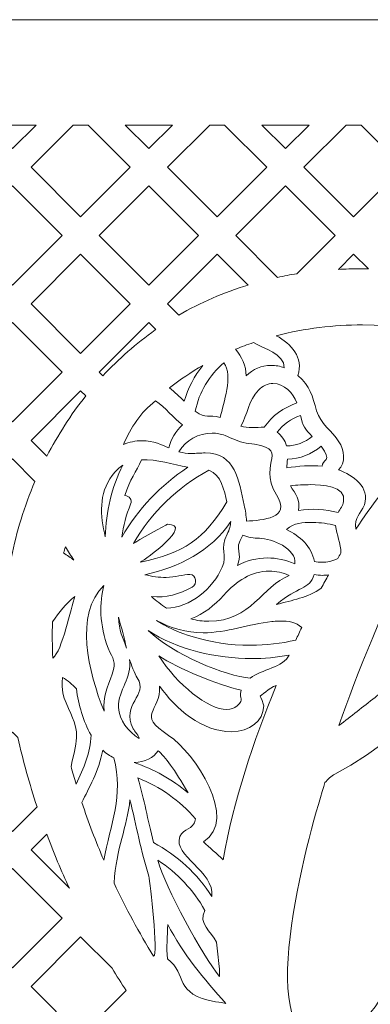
# Model space of a CAD drawing. Header units: millimetres. Extents: x -402 to 376, y -181 to 231.
# Tile 8 of 23: x -120 to -90, y -60 to 24. Entities that reach past the tile are written whole.
import ezdxf

# ---------------------------------------------------------------- set-up
doc = ezdxf.new("R2010")
doc.units = ezdxf.units.MM
doc.header["$MEASUREMENT"] = 0
doc.layers.add('Layer 1', color=7, linetype='Continuous')

msp = doc.modelspace()

# ---------------------------------------------------------------- linework, layer by layer
at = {"layer": 'Layer 1', "lineweight": 15}
for points, knots in [([(-174.5585, 23.9416), (-174.5585, 23.9416), (50.4421, 23.9416), (50.4421, 23.9416), (50.4421, 23.9416), (50.4421, 23.9416), (50.4421, 21.0256), (50.4421, 21.0256), (50.4421, 21.0256), (50.4421, 21.0256), (48.1917, 21.0256), (48.1917, 21.0256), (48.1917, 21.0256), (48.1917, 21.0256), (48.1917, 17.6509), (48.1917, 17.6509), (48.1917, 17.6509), (48.1917, 17.6509), (50.4421, 17.6509), (50.4421, 17.6509), (50.4421, 17.6509), (50.4421, 17.6509), (50.4421, -129.6201), (50.4421, -129.6201), (50.4421, -129.6201), (50.4421, -129.6201), (-174.5585, -129.6201), (-174.5585, -129.6201), (-174.5585, -129.6201), (-174.5585, -129.6201), (-174.5585, 17.6509), (-174.5585, 17.6509), (-174.5585, 17.6509), (-174.5585, 17.6509), (-172.3081, 17.6509), (-172.3081, 17.6509), (-172.3081, 17.6509), (-172.3081, 17.6509), (-172.3081, 21.0256), (-172.3081, 21.0256), (-172.3081, 21.0256), (-172.3081, 21.0256), (-174.5585, 21.0256), (-174.5585, 21.0256), (-174.5585, 21.0256), (-174.5585, 21.0256), (-174.5585, 23.9416), (-174.5585, 23.9416)], [0, 0, 0, 0, 0.0769231, 0.0769231, 0.0769231, 0.0769231, 0.1538462, 0.1538462, 0.1538462, 0.1538462, 0.2307692, 0.2307692, 0.2307692, 0.2307692, 0.3076923, 0.3076923, 0.3076923, 0.3076923, 0.3846154, 0.3846154, 0.3846154, 0.3846154, 0.4615385, 0.4615385, 0.4615385, 0.4615385, 0.5384615, 0.5384615, 0.5384615, 0.5384615, 0.6153846, 0.6153846, 0.6153846, 0.6153846, 0.6923077, 0.6923077, 0.6923077, 0.6923077, 0.7692308, 0.7692308, 0.7692308, 0.7692308, 0.8461538, 0.8461538, 0.8461538, 0.8461538, 1, 1, 1, 1]), ([(-118.3744, 14.9416), (-118.3744, 14.9416), (-122.4148, 14.9416), (-122.4148, 14.9416), (-122.4148, 14.9416), (-122.4148, 14.9416), (-120.3948, 12.9216), (-120.3948, 12.9216), (-120.3948, 12.9216), (-120.3948, 12.9216), (-118.3744, 14.9416), (-118.3744, 14.9416)], [0, 0, 0, 0, 0.25, 0.25, 0.25, 0.25, 0.5, 0.5, 0.5, 0.5, 1, 1, 1, 1]), ([(-113.9291, 14.9416), (-113.9291, 14.9416), (-115.1927, 14.9416), (-115.1927, 14.9416), (-115.1927, 14.9416), (-115.1927, 14.9416), (-118.803, 11.3312), (-118.803, 11.3312), (-118.803, 11.3312), (-118.803, 11.3312), (-114.5602, 7.088), (-114.5602, 7.088), (-114.5602, 7.088), (-114.5602, 7.088), (-110.3184, 11.3312), (-110.3184, 11.3312), (-110.3184, 11.3312), (-110.3184, 11.3312), (-113.9291, 14.9416), (-113.9291, 14.9416)], [0, 0, 0, 0, 0.1666667, 0.1666667, 0.1666667, 0.1666667, 0.3333333, 0.3333333, 0.3333333, 0.3333333, 0.5, 0.5, 0.5, 0.5, 0.6666667, 0.6666667, 0.6666667, 0.6666667, 1, 1, 1, 1]), ([(-106.7066, 14.9416), (-106.7066, 14.9416), (-110.747, 14.9416), (-110.747, 14.9416), (-110.747, 14.9416), (-110.747, 14.9416), (-108.7266, 12.9216), (-108.7266, 12.9216), (-108.7266, 12.9216), (-108.7266, 12.9216), (-106.7066, 14.9416), (-106.7066, 14.9416)], [0, 0, 0, 0, 0.25, 0.25, 0.25, 0.25, 0.5, 0.5, 0.5, 0.5, 1, 1, 1, 1]), ([(-102.2623, 14.9416), (-102.2623, 14.9416), (-103.5246, 14.9416), (-103.5246, 14.9416), (-103.5246, 14.9416), (-103.5246, 14.9416), (-107.1367, 11.3312), (-107.1367, 11.3312), (-107.1367, 11.3312), (-107.1367, 11.3312), (-102.8935, 7.088), (-102.8935, 7.088), (-102.8935, 7.088), (-102.8935, 7.088), (-98.6506, 11.3312), (-98.6506, 11.3312), (-98.6506, 11.3312), (-98.6506, 11.3312), (-102.2623, 14.9416), (-102.2623, 14.9416)], [0, 0, 0, 0, 0.1666667, 0.1666667, 0.1666667, 0.1666667, 0.3333333, 0.3333333, 0.3333333, 0.3333333, 0.5, 0.5, 0.5, 0.5, 0.6666667, 0.6666667, 0.6666667, 0.6666667, 1, 1, 1, 1]), ([(-95.0389, 14.9416), (-95.0389, 14.9416), (-99.0806, 14.9416), (-99.0806, 14.9416), (-99.0806, 14.9416), (-99.0806, 14.9416), (-97.0603, 12.9216), (-97.0603, 12.9216), (-97.0603, 12.9216), (-97.0603, 12.9216), (-95.0389, 14.9416), (-95.0389, 14.9416)], [0, 0, 0, 0, 0.25, 0.25, 0.25, 0.25, 0.5, 0.5, 0.5, 0.5, 1, 1, 1, 1]), ([(-90.5946, 14.9416), (-90.5946, 14.9416), (-91.8568, 14.9416), (-91.8568, 14.9416), (-91.8568, 14.9416), (-91.8568, 14.9416), (-95.4685, 11.3312), (-95.4685, 11.3312), (-95.4685, 11.3312), (-95.4685, 11.3312), (-91.2257, 7.088), (-91.2257, 7.088), (-91.2257, 7.088), (-91.2257, 7.088), (-86.9842, 11.3312), (-86.9842, 11.3312), (-86.9842, 11.3312), (-86.9842, 11.3312), (-90.5946, 14.9416), (-90.5946, 14.9416)], [0, 0, 0, 0, 0.1666667, 0.1666667, 0.1666667, 0.1666667, 0.3333333, 0.3333333, 0.3333333, 0.3333333, 0.5, 0.5, 0.5, 0.5, 0.6666667, 0.6666667, 0.6666667, 0.6666667, 1, 1, 1, 1]), ([(-120.3948, 9.7395), (-120.3948, 9.7395), (-116.1516, 5.4967), (-116.1516, 5.4967), (-116.1516, 5.4967), (-116.1516, 5.4967), (-120.3948, 1.2534), (-120.3948, 1.2534), (-120.3948, 1.2534), (-120.3948, 1.2534), (-124.6362, 5.4967), (-124.6362, 5.4967), (-124.6362, 5.4967), (-124.6362, 5.4967), (-120.3948, 9.7395), (-120.3948, 9.7395)], [0, 0, 0, 0, 0.2, 0.2, 0.2, 0.2, 0.4, 0.4, 0.4, 0.4, 0.6, 0.6, 0.6, 0.6, 1, 1, 1, 1]), ([(-108.7266, 9.7395), (-108.7266, 9.7395), (-104.4838, 5.4967), (-104.4838, 5.4967), (-104.4838, 5.4967), (-104.4838, 5.4967), (-108.7266, 1.2534), (-108.7266, 1.2534), (-108.7266, 1.2534), (-108.7266, 1.2534), (-112.9698, 5.4967), (-112.9698, 5.4967), (-112.9698, 5.4967), (-112.9698, 5.4967), (-108.7266, 9.7395), (-108.7266, 9.7395)], [0, 0, 0, 0, 0.2, 0.2, 0.2, 0.2, 0.4, 0.4, 0.4, 0.4, 0.6, 0.6, 0.6, 0.6, 1, 1, 1, 1]), ([(-97.0603, 9.7395), (-97.0603, 9.7395), (-92.8174, 5.4967), (-92.8174, 5.4967), (-92.8174, 5.4967), (-92.8174, 5.4967), (-96.082, 2.232), (-96.082, 2.232), (-96.082, 2.232), (-96.6345, 2.1424), (-97.183, 2.0391), (-97.7274, 1.922), (-97.7274, 1.922), (-97.7274, 1.922), (-101.3021, 5.4967), (-101.3021, 5.4967), (-101.3021, 5.4967), (-101.3021, 5.4967), (-97.0603, 9.7395), (-97.0603, 9.7395)], [0, 0, 0, 0, 0.1666667, 0.1666667, 0.1666667, 0.1666667, 0.3333333, 0.3333333, 0.3333333, 0.3333333, 0.5, 0.5, 0.5, 0.5, 0.6666667, 0.6666667, 0.6666667, 0.6666667, 1, 1, 1, 1]), ([(-114.5602, 3.9063), (-114.5602, 3.9063), (-110.3184, -0.3369), (-110.3184, -0.3369), (-110.3184, -0.3369), (-110.3184, -0.3369), (-114.5602, -4.5797), (-114.5602, -4.5797), (-114.5602, -4.5797), (-114.5602, -4.5797), (-118.803, -0.3369), (-118.803, -0.3369), (-118.803, -0.3369), (-118.803, -0.3369), (-114.5602, 3.9063), (-114.5602, 3.9063)], [0, 0, 0, 0, 0.2, 0.2, 0.2, 0.2, 0.4, 0.4, 0.4, 0.4, 0.6, 0.6, 0.6, 0.6, 1, 1, 1, 1]), ([(-102.8935, 3.9063), (-102.8935, 3.9063), (-100.2519, 1.2647), (-100.2519, 1.2647), (-100.2519, 1.2647), (-102.3216, 0.6294), (-104.3088, -0.2236), (-106.1746, -1.2986), (-106.1746, -1.2986), (-106.1746, -1.2986), (-107.1367, -0.3369), (-107.1367, -0.3369), (-107.1367, -0.3369), (-107.1367, -0.3369), (-102.8935, 3.9063), (-102.8935, 3.9063)], [0, 0, 0, 0, 0.2, 0.2, 0.2, 0.2, 0.4, 0.4, 0.4, 0.4, 0.6, 0.6, 0.6, 0.6, 1, 1, 1, 1]), ([(-91.2257, 3.9063), (-91.2257, 3.9063), (-89.9634, 2.6441), (-89.9634, 2.6441), (-89.9634, 2.6441), (-90.2337, 2.6494), (-90.5021, 2.6536), (-90.771, 2.6536), (-90.771, 2.6536), (-91.3566, 2.6536), (-91.9408, 2.6384), (-92.5239, 2.6081), (-92.5239, 2.6081), (-92.5239, 2.6081), (-91.2257, 3.9063), (-91.2257, 3.9063)], [0, 0, 0, 0, 0.2, 0.2, 0.2, 0.2, 0.4, 0.4, 0.4, 0.4, 0.6, 0.6, 0.6, 0.6, 1, 1, 1, 1]), ([(-120.3948, -1.9283), (-120.3948, -1.9283), (-116.1516, -6.1701), (-116.1516, -6.1701), (-116.1516, -6.1701), (-116.1516, -6.1701), (-120.3948, -10.4129), (-120.3948, -10.4129), (-120.3948, -10.4129), (-120.3948, -10.4129), (-124.6362, -6.1701), (-124.6362, -6.1701), (-124.6362, -6.1701), (-124.6362, -6.1701), (-120.3948, -1.9283), (-120.3948, -1.9283)], [0, 0, 0, 0, 0.2, 0.2, 0.2, 0.2, 0.4, 0.4, 0.4, 0.4, 0.6, 0.6, 0.6, 0.6, 1, 1, 1, 1]), ([(-108.7266, -1.9283), (-108.7266, -1.9283), (-108.123, -2.5319), (-108.123, -2.5319), (-108.123, -2.5319), (-108.123, -2.5319), (-108.177, -2.5693), (-108.177, -2.5693), (-108.177, -2.5693), (-109.8195, -3.7172), (-111.3121, -5.0387), (-112.6527, -6.4883), (-112.6527, -6.4883), (-112.6527, -6.4883), (-112.9698, -6.1701), (-112.9698, -6.1701), (-112.9698, -6.1701), (-112.9698, -6.1701), (-108.7266, -1.9283), (-108.7266, -1.9283)], [0, 0, 0, 0, 0.1666667, 0.1666667, 0.1666667, 0.1666667, 0.3333333, 0.3333333, 0.3333333, 0.3333333, 0.5, 0.5, 0.5, 0.5, 0.6666667, 0.6666667, 0.6666667, 0.6666667, 1, 1, 1, 1]), ([(-77.4617, -7.6073), (-67.8044, -7.6073), (-78.0159, -32.9921), (-92.8435, -40.5299), (-92.8435, -40.5299), (-93.1536, -40.6869), (-93.4514, -40.9903), (-93.6743, -41.2506), (-93.6743, -41.2506), (-94.6847, -44.4341), (-100.2628, -63.2936), (-93.8193, -63.2936), (-93.8193, -63.2936), (-90.9431, -63.2936), (-88.8501, -59.8554), (-87.7254, -57.6259), (-87.7254, -57.6259), (-88.347, -52.0615), (-85.934, -46.4375), (-82.7509, -41.9989), (-82.7509, -41.9989), (-79.9752, -38.1444), (-75.5698, -34.2187), (-70.5261, -34.2187), (-70.5261, -34.2187), (-69.2155, -34.2187), (-67.8348, -34.5147), (-66.7366, -35.2619), (-66.7366, -35.2619), (-64.6721, -34.8385), (-64.2174, -33.1699), (-62.8863, -31.9461), (-62.8863, -31.9461), (-63.195, -31.9846), (-63.5065, -32.0054), (-63.818, -32.0054), (-63.818, -32.0054), (-66.1922, -32.0054), (-68.3047, -30.8423), (-69.7599, -29.0001), (-69.7599, -29.0001), (-70.7618, -28.7228), (-71.3198, -26.7483), (-71.4066, -25.8801), (-71.4066, -25.8801), (-71.5238, -24.7114), (-72.5066, -23.5828), (-71.517, -22.5326), (-71.517, -22.5326), (-71.0196, -22.0063), (-70.7907, -22.0616), (-70.4848, -21.2898), (-70.4848, -21.2898), (-70.3829, -21.0333), (-70.416, -20.7345), (-70.2851, -20.4893), (-70.2851, -20.4893), (-69.95, -19.8649), (-68.1586, -19.3728), (-67.5042, -19.1498), (-67.5042, -19.1498), (-68.7153, -18.5434), (-69.6124, -17.4893), (-70.3924, -16.4101), (-70.3924, -16.4101), (-70.6693, -16.0242), (-70.2506, -15.4979), (-69.8343, -15.4979), (-69.8343, -15.4979), (-69.363, -15.4979), (-67.9575, -17.109), (-65.9068, -17.109), (-65.9068, -17.109), (-65.0803, -17.109), (-64.3497, -16.9284), (-63.5217, -17.0882), (-63.5217, -17.0882), (-69.2624, -7.9505), (-79.6708, -2.135), (-90.4746, -2.135), (-90.4746, -2.135), (-92.9236, -2.135), (-95.3955, -2.4341), (-97.8403, -3.061), (-97.8403, -3.061), (-96.5586, -3.7803), (-95.4823, -4.8979), (-95.9854, -6.4759), (-95.9854, -6.4759), (-94.908, -7.3744), (-94.7729, -8.2204), (-94.395, -9.4717), (-94.395, -9.4717), (-94.0574, -10.5935), (-93.0848, -11.1887), (-92.477, -12.1271), (-92.477, -12.1271), (-92.0607, -12.7709), (-91.8512, -13.9739), (-92.5154, -14.532), (-92.5154, -14.532), (-91.3015, -14.962), (-89.7761, -16.0214), (-90.3092, -17.5154), (-90.3092, -17.5154), (-90.6013, -18.331), (-91.2105, -18.5392), (-91.026, -19.5947), (-91.026, -19.5947), (-89.6989, -17.5704), (-88.2214, -15.6097), (-86.5471, -13.8567), (-86.5471, -13.8567), (-84.6538, -11.8695), (-80.4508, -7.6073), (-77.4617, -7.6073)], [0, 0, 0, 0, 0.0333333, 0.0333333, 0.0333333, 0.0333333, 0.0666667, 0.0666667, 0.0666667, 0.0666667, 0.1, 0.1, 0.1, 0.1, 0.1333333, 0.1333333, 0.1333333, 0.1333333, 0.1666667, 0.1666667, 0.1666667, 0.1666667, 0.2, 0.2, 0.2, 0.2, 0.2333333, 0.2333333, 0.2333333, 0.2333333, 0.2666667, 0.2666667, 0.2666667, 0.2666667, 0.3, 0.3, 0.3, 0.3, 0.3333333, 0.3333333, 0.3333333, 0.3333333, 0.3666667, 0.3666667, 0.3666667, 0.3666667, 0.4, 0.4, 0.4, 0.4, 0.4333333, 0.4333333, 0.4333333, 0.4333333, 0.4666667, 0.4666667, 0.4666667, 0.4666667, 0.5, 0.5, 0.5, 0.5, 0.5333333, 0.5333333, 0.5333333, 0.5333333, 0.5666667, 0.5666667, 0.5666667, 0.5666667, 0.6, 0.6, 0.6, 0.6, 0.6333333, 0.6333333, 0.6333333, 0.6333333, 0.6666667, 0.6666667, 0.6666667, 0.6666667, 0.7, 0.7, 0.7, 0.7, 0.7333333, 0.7333333, 0.7333333, 0.7333333, 0.7666667, 0.7666667, 0.7666667, 0.7666667, 0.8, 0.8, 0.8, 0.8, 0.8333333, 0.8333333, 0.8333333, 0.8333333, 0.8666667, 0.8666667, 0.8666667, 0.8666667, 0.9, 0.9, 0.9, 0.9, 0.9333333, 0.9333333, 0.9333333, 0.9333333, 1, 1, 1, 1]), ([(-99.7943, -3.6495), (-100.3154, -3.8273), (-100.8265, -4.0174), (-101.3239, -4.2241), (-101.3239, -4.2241), (-100.781, -4.8457), (-100.4173, -5.6547), (-100.4117, -6.4869), (-100.4117, -6.4869), (-99.8328, -5.9192), (-99.1096, -5.5968), (-98.295, -5.5968), (-98.295, -5.5968), (-97.9052, -5.5968), (-97.5207, -5.6712), (-97.1541, -5.8021), (-97.1541, -5.8021), (-97.1418, -4.5907), (-98.9138, -4.1857), (-99.7943, -3.6495)], [0, 0, 0, 0, 0.1666667, 0.1666667, 0.1666667, 0.1666667, 0.3333333, 0.3333333, 0.3333333, 0.3333333, 0.5, 0.5, 0.5, 0.5, 0.6666667, 0.6666667, 0.6666667, 0.6666667, 1, 1, 1, 1]), ([(-104.113, -5.6007), (-105.1191, -6.181), (-106.0646, -6.8245), (-106.9518, -7.5258), (-106.9518, -7.5258), (-106.508, -7.8733), (-106.1111, -8.2783), (-105.7076, -8.6698), (-105.7076, -8.6698), (-105.3865, -7.5452), (-104.8517, -6.5077), (-104.113, -5.6007)], [0, 0, 0, 0, 0.25, 0.25, 0.25, 0.25, 0.5, 0.5, 0.5, 0.5, 1, 1, 1, 1]), ([(-102.6261, -10.0616), (-102.3615, -8.7757), (-101.4908, -6.5091), (-102.3188, -5.3735), (-102.3188, -5.3735), (-103.58, -6.4622), (-104.4259, -7.869), (-104.7607, -9.5035), (-104.7607, -9.5035), (-103.7768, -10.2446), (-103.6957, -9.7074), (-102.6261, -10.0616)], [0, 0, 0, 0, 0.25, 0.25, 0.25, 0.25, 0.5, 0.5, 0.5, 0.5, 1, 1, 1, 1]), ([(-98.1243, -7.1469), (-98.5501, -7.1469), (-98.9826, -7.3194), (-99.3671, -7.7149), (-99.3671, -7.7149), (-100.2106, -8.5802), (-100.2903, -9.797), (-100.8787, -10.7989), (-100.8787, -10.7989), (-100.5634, -10.8828), (-100.249, -10.9202), (-99.9224, -10.9202), (-99.9224, -10.9202), (-99.5724, -10.9202), (-99.2196, -10.862), (-98.8711, -10.8856), (-98.8711, -10.8856), (-98.186, -9.8919), (-97.2063, -9.2004), (-96.0693, -8.8117), (-96.0693, -8.8117), (-96.3893, -7.971), (-97.1665, -7.1469), (-98.1243, -7.1469)], [0, 0, 0, 0, 0.1428571, 0.1428571, 0.1428571, 0.1428571, 0.2857143, 0.2857143, 0.2857143, 0.2857143, 0.4285714, 0.4285714, 0.4285714, 0.4285714, 0.5714286, 0.5714286, 0.5714286, 0.5714286, 0.7142857, 0.7142857, 0.7142857, 0.7142857, 1, 1, 1, 1]), ([(-114.5602, -7.7614), (-114.5602, -7.7614), (-114.1203, -8.2014), (-114.1203, -8.2014), (-114.1203, -8.2014), (-115.4047, -9.8188), (-116.5156, -11.5566), (-117.4484, -13.3593), (-117.4484, -13.3593), (-117.4484, -13.3593), (-118.803, -12.0047), (-118.803, -12.0047), (-118.803, -12.0047), (-118.803, -12.0047), (-114.5602, -7.7614), (-114.5602, -7.7614)], [0, 0, 0, 0, 0.2, 0.2, 0.2, 0.2, 0.4, 0.4, 0.4, 0.4, 0.6, 0.6, 0.6, 0.6, 1, 1, 1, 1]), ([(-109.3373, -12.0375), (-108.3354, -12.0375), (-107.5512, -12.4234), (-107.0319, -12.6481), (-107.0319, -12.6481), (-106.8361, -11.8971), (-106.442, -11.201), (-105.8522, -10.6898), (-105.8522, -10.6898), (-106.6668, -10.052), (-107.2922, -9.2181), (-108.1604, -8.6353), (-108.1604, -8.6353), (-109.435, -9.6054), (-110.2591, -10.9061), (-110.8987, -12.3546), (-110.8987, -12.3546), (-110.3985, -12.1507), (-109.8774, -12.0375), (-109.3373, -12.0375)], [0, 0, 0, 0, 0.1666667, 0.1666667, 0.1666667, 0.1666667, 0.3333333, 0.3333333, 0.3333333, 0.3333333, 0.5, 0.5, 0.5, 0.5, 0.6666667, 0.6666667, 0.6666667, 0.6666667, 1, 1, 1, 1]), ([(-95.7758, -9.8908), (-96.5794, -10.154), (-97.2532, -10.6528), (-97.7687, -11.2991), (-97.7687, -11.2991), (-97.3855, -11.5898), (-97.0864, -12.0212), (-96.9583, -12.4855), (-96.9583, -12.4855), (-96.1452, -12.4647), (-95.3916, -12.181), (-94.7644, -11.6628), (-94.7644, -11.6628), (-95.3983, -11.0123), (-95.5581, -10.8112), (-95.7758, -9.8908)], [0, 0, 0, 0, 0.2, 0.2, 0.2, 0.2, 0.4, 0.4, 0.4, 0.4, 0.6, 0.6, 0.6, 0.6, 1, 1, 1, 1]), ([(-77.794, -10.7615), (-82.1554, -10.7615), (-89.6188, -28.0299), (-92.4798, -36.3738), (-92.4798, -36.3738), (-91.4448, -35.5801), (-90.4196, -34.774), (-89.3958, -33.9665), (-89.3958, -33.9665), (-85.5082, -30.8948), (-77.2193, -16.7269), (-77.2193, -11.8074), (-77.2193, -11.8074), (-77.2193, -10.7615), (-77.5499, -10.7615), (-77.794, -10.7615)], [0, 0, 0, 0, 0.2, 0.2, 0.2, 0.2, 0.4, 0.4, 0.4, 0.4, 0.6, 0.6, 0.6, 0.6, 1, 1, 1, 1]), ([(-103.9133, -13.0796), (-101.3074, -13.0796), (-101.0484, -15.4083), (-100.5814, -17.5553), (-100.5814, -17.5553), (-100.4833, -18.0019), (-100.3923, -18.458), (-100.3909, -18.9166), (-100.3909, -18.9166), (-99.0351, -18.79), (-96.505, -18.7459), (-97.8184, -16.6553), (-97.8184, -16.6553), (-99.6274, -13.7671), (-96.1907, -12.7282), (-100.4187, -12.2347), (-100.4187, -12.2347), (-101.0675, -12.1588), (-101.6189, -11.8173), (-102.2182, -11.5884), (-102.2182, -11.5884), (-102.5682, -11.4533), (-102.946, -11.3901), (-103.3207, -11.3901), (-103.3207, -11.3901), (-104.452, -11.3901), (-105.6084, -11.9658), (-106.1538, -12.9843), (-106.1538, -12.9843), (-105.8081, -13.0877), (-105.4634, -13.1251), (-105.1026, -13.1251), (-105.1026, -13.1251), (-104.9029, -13.1251), (-104.7029, -13.1138), (-104.5018, -13.1028), (-104.5018, -13.1028), (-104.306, -13.0905), (-104.1091, -13.0796), (-103.9133, -13.0796)], [0, 0, 0, 0, 0.0909091, 0.0909091, 0.0909091, 0.0909091, 0.1818182, 0.1818182, 0.1818182, 0.1818182, 0.2727273, 0.2727273, 0.2727273, 0.2727273, 0.3636364, 0.3636364, 0.3636364, 0.3636364, 0.4545455, 0.4545455, 0.4545455, 0.4545455, 0.5454545, 0.5454545, 0.5454545, 0.5454545, 0.6363636, 0.6363636, 0.6363636, 0.6363636, 0.7272727, 0.7272727, 0.7272727, 0.7272727, 0.8181818, 0.8181818, 0.8181818, 0.8181818, 1, 1, 1, 1]), ([(-94.0038, -12.5035), (-94.8046, -13.1967), (-95.8312, -13.5907), (-96.8867, -13.6239), (-96.8867, -13.6239), (-96.9033, -13.8705), (-96.9294, -14.1143), (-96.9446, -14.3598), (-96.9446, -14.3598), (-95.9511, -14.1986), (-94.9242, -14.1114), (-93.9198, -14.2204), (-93.9198, -14.2204), (-93.9156, -13.6377), (-92.9839, -13.7932), (-94.0038, -12.5035)], [0, 0, 0, 0, 0.2, 0.2, 0.2, 0.2, 0.4, 0.4, 0.4, 0.4, 0.6, 0.6, 0.6, 0.6, 1, 1, 1, 1]), ([(-120.3948, -13.595), (-120.3948, -13.595), (-118.4697, -15.5201), (-118.4697, -15.5201), (-118.4697, -15.5201), (-119.3844, -17.6505), (-120.0572, -19.8388), (-120.4773, -21.9967), (-120.4773, -21.9967), (-120.4773, -21.9967), (-124.6362, -17.8378), (-124.6362, -17.8378), (-124.6362, -17.8378), (-124.6362, -17.8378), (-120.3948, -13.595), (-120.3948, -13.595)], [0, 0, 0, 0, 0.2, 0.2, 0.2, 0.2, 0.4, 0.4, 0.4, 0.4, 0.6, 0.6, 0.6, 0.6, 1, 1, 1, 1]), ([(-110.9442, -14.1199), (-111.2705, -14.3266), (-111.5778, -14.6103), (-111.8604, -14.9962), (-111.8604, -14.9962), (-113.0358, -16.6098), (-112.8845, -18.4069), (-112.453, -20.2452), (-112.453, -20.2452), (-112.3758, -18.1257), (-111.9348, -16.009), (-110.9442, -14.1199)], [0, 0, 0, 0, 0.25, 0.25, 0.25, 0.25, 0.5, 0.5, 0.5, 0.5, 1, 1, 1, 1]), ([(-109.3729, -13.6567), (-109.7726, -14.6999), (-110.3748, -15.3201), (-110.7854, -16.7283), (-110.7854, -16.7283), (-110.4066, -16.7562), (-110.131, -17.0825), (-110.288, -17.4604), (-110.288, -17.4604), (-110.6602, -18.3628), (-110.9153, -19.3068), (-111.0433, -20.2741), (-111.0433, -20.2741), (-109.6597, -17.8682), (-107.729, -15.8288), (-105.3865, -14.3086), (-105.3865, -14.3086), (-106.6957, -14.0867), (-108.0348, -13.5989), (-109.3729, -13.6567)], [0, 0, 0, 0, 0.1666667, 0.1666667, 0.1666667, 0.1666667, 0.3333333, 0.3333333, 0.3333333, 0.3333333, 0.5, 0.5, 0.5, 0.5, 0.6666667, 0.6666667, 0.6666667, 0.6666667, 1, 1, 1, 1]), ([(-107.1462, -19.1787), (-104.809, -19.1787), (-109.0851, -22.195), (-109.4364, -22.4144), (-109.4364, -22.4144), (-105.7986, -21.644), (-103.9835, -20.4713), (-102.0556, -17.2632), (-102.0556, -17.2632), (-102.2913, -16.311), (-102.5354, -14.9232), (-103.5937, -14.5595), (-103.5937, -14.5595), (-106.2974, -16.0062), (-108.5213, -18.1645), (-110.051, -20.8213), (-110.051, -20.8213), (-109.7769, -20.6392), (-107.2263, -19.1787), (-107.1462, -19.1787)], [0, 0, 0, 0, 0.1666667, 0.1666667, 0.1666667, 0.1666667, 0.3333333, 0.3333333, 0.3333333, 0.3333333, 0.5, 0.5, 0.5, 0.5, 0.6666667, 0.6666667, 0.6666667, 0.6666667, 1, 1, 1, 1]), ([(-92.55, -18.1811), (-92.3803, -17.8763), (-92.1475, -17.5856), (-92.0787, -17.2385), (-92.0787, -17.2385), (-91.8018, -15.8492), (-94.0409, -15.79), (-94.9066, -15.79), (-94.9066, -15.79), (-95.4812, -15.79), (-96.057, -15.8259), (-96.6278, -15.8824), (-96.6278, -15.8824), (-96.1991, -16.5922), (-95.761, -17.1005), (-95.9427, -17.9909), (-95.9427, -17.9909), (-94.8099, -17.8131), (-93.6553, -17.8777), (-92.55, -18.1811)], [0, 0, 0, 0, 0.1666667, 0.1666667, 0.1666667, 0.1666667, 0.3333333, 0.3333333, 0.3333333, 0.3333333, 0.5, 0.5, 0.5, 0.5, 0.6666667, 0.6666667, 0.6666667, 0.6666667, 1, 1, 1, 1]), ([(-108.5037, -25.3576), (-108.0955, -25.7118), (-107.6725, -26.0466), (-107.2273, -26.3391), (-107.2273, -26.3391), (-105.1989, -26.314), (-103.2434, -24.6507), (-102.4595, -22.8526), (-102.4595, -22.8526), (-101.9773, -21.7459), (-102.7047, -21.3586), (-102.0376, -20.018), (-102.0376, -20.018), (-101.8351, -19.6112), (-101.743, -19.2846), (-101.7289, -18.9512), (-101.7289, -18.9512), (-103.4311, -21.4965), (-106.1623, -22.836), (-109.0755, -23.4837), (-109.0755, -23.4837), (-108.4772, -23.6407), (-107.8599, -23.7193), (-107.24, -23.7193), (-107.24, -23.7193), (-106.508, -23.7193), (-105.7559, -23.4685), (-105.2239, -23.4685), (-105.2239, -23.4685), (-104.6767, -23.4685), (-104.5501, -24.2884), (-105.0295, -24.5544), (-105.0295, -24.5544), (-106.0727, -25.1319), (-107.3046, -25.4928), (-108.5037, -25.3576)], [0, 0, 0, 0, 0.1, 0.1, 0.1, 0.1, 0.2, 0.2, 0.2, 0.2, 0.3, 0.3, 0.3, 0.3, 0.4, 0.4, 0.4, 0.4, 0.5, 0.5, 0.5, 0.5, 0.6, 0.6, 0.6, 0.6, 0.7, 0.7, 0.7, 0.7, 0.8, 0.8, 0.8, 0.8, 1, 1, 1, 1]), ([(-94.6956, -19.0214), (-95.67, -19.0214), (-96.2295, -19.0464), (-96.9749, -19.6292), (-96.9749, -19.6292), (-95.8146, -20.1503), (-94.8374, -21.0802), (-94.5675, -22.359), (-94.5675, -22.359), (-94.3647, -22.4031), (-94.1583, -22.4239), (-93.9516, -22.4239), (-93.9516, -22.4239), (-93.4842, -22.4239), (-93.0171, -22.3149), (-92.5818, -22.1139), (-92.5818, -22.1139), (-92.4922, -21.9607), (-92.404, -21.808), (-92.3144, -21.6549), (-92.3144, -21.6549), (-92.3115, -20.7923), (-92.6904, -20.1185), (-92.7663, -19.2945), (-92.7663, -19.2945), (-93.3946, -19.1152), (-94.0423, -19.0214), (-94.6956, -19.0214)], [0, 0, 0, 0, 0.125, 0.125, 0.125, 0.125, 0.25, 0.25, 0.25, 0.25, 0.375, 0.375, 0.375, 0.375, 0.5, 0.5, 0.5, 0.5, 0.625, 0.625, 0.625, 0.625, 0.75, 0.75, 0.75, 0.75, 1, 1, 1, 1]), ([(-100.6928, -20.1076), (-101.554, -21.5145), (-100.6293, -21.5021), (-101.1627, -22.7051), (-101.1627, -22.7051), (-100.3771, -22.2708), (-99.4927, -22.0532), (-98.5956, -22.0532), (-98.5956, -22.0532), (-97.8279, -22.0532), (-97.0313, -22.2116), (-96.2447, -22.5478), (-96.2447, -22.5478), (-96.093, -21.2527), (-98.2315, -20.3747), (-99.2736, -20.3747), (-99.2736, -20.3747), (-99.764, -20.3747), (-100.2504, -20.2865), (-100.6928, -20.1076)], [0, 0, 0, 0, 0.1666667, 0.1666667, 0.1666667, 0.1666667, 0.3333333, 0.3333333, 0.3333333, 0.3333333, 0.5, 0.5, 0.5, 0.5, 0.6666667, 0.6666667, 0.6666667, 0.6666667, 1, 1, 1, 1]), ([(-115.8679, -21.1134), (-115.9173, -21.2816), (-115.967, -21.4496), (-116.0154, -21.6193), (-116.0154, -21.6193), (-115.7243, -21.8285), (-115.4294, -22.0352), (-115.1334, -22.238), (-115.1334, -22.238), (-115.3952, -21.874), (-115.6376, -21.4965), (-115.8679, -21.1134)], [0, 0, 0, 0, 0.25, 0.25, 0.25, 0.25, 0.5, 0.5, 0.5, 0.5, 1, 1, 1, 1]), ([(-98.4382, -23.1722), (-99.9157, -23.1722), (-101.2509, -24.0171), (-102.3325, -25.2338), (-102.3325, -25.2338), (-103.1362, -26.1376), (-104.0096, -26.8076), (-105.1315, -27.2704), (-105.1315, -27.2704), (-104.6312, -27.3946), (-104.1187, -27.4662), (-103.6032, -27.4662), (-103.6032, -27.4662), (-99.9361, -27.4662), (-99.0612, -24.4415), (-96.7269, -23.5511), (-96.7269, -23.5511), (-97.2698, -23.3101), (-97.8431, -23.1722), (-98.4382, -23.1722)], [0, 0, 0, 0, 0.1666667, 0.1666667, 0.1666667, 0.1666667, 0.3333333, 0.3333333, 0.3333333, 0.3333333, 0.5, 0.5, 0.5, 0.5, 0.6666667, 0.6666667, 0.6666667, 0.6666667, 1, 1, 1, 1]), ([(-94.5951, -23.4795), (-94.9796, -24.7791), (-96.0104, -24.4648), (-97.8156, -26.0314), (-97.8156, -26.0314), (-96.4828, -25.6596), (-95.1585, -25.4543), (-93.9886, -24.6426), (-93.9886, -24.6426), (-93.7861, -24.2637), (-93.5808, -23.8848), (-93.3727, -23.5084), (-93.3727, -23.5084), (-93.5463, -23.5292), (-93.7198, -23.5401), (-93.8937, -23.5401), (-93.8937, -23.5401), (-94.129, -23.5401), (-94.3636, -23.5193), (-94.5951, -23.4795)], [0, 0, 0, 0, 0.1666667, 0.1666667, 0.1666667, 0.1666667, 0.3333333, 0.3333333, 0.3333333, 0.3333333, 0.5, 0.5, 0.5, 0.5, 0.6666667, 0.6666667, 0.6666667, 0.6666667, 1, 1, 1, 1]), ([(-112.5673, -24.396), (-115.1345, -26.828), (-113.8931, -31.8456), (-112.5606, -35.1433), (-112.5606, -35.1433), (-112.6943, -33.9457), (-112.2368, -33.0708), (-111.8674, -31.9807), (-111.8674, -31.9807), (-111.4772, -30.8313), (-111.8011, -30.7678), (-112.205, -29.7508), (-112.205, -29.7508), (-112.9575, -27.8535), (-112.9822, -25.8043), (-112.5673, -24.396)], [0, 0, 0, 0, 0.2, 0.2, 0.2, 0.2, 0.4, 0.4, 0.4, 0.4, 0.6, 0.6, 0.6, 0.6, 1, 1, 1, 1]), ([(-115.0615, -25.3344), (-115.7974, -25.9627), (-116.4175, -26.7042), (-116.9591, -27.5089), (-116.9591, -27.5089), (-117.0032, -28.5478), (-116.9922, -29.5705), (-116.9372, -30.6094), (-116.9372, -30.6094), (-116.142, -30.0058), (-115.38, -26.3415), (-115.0615, -25.3344)], [0, 0, 0, 0, 0.25, 0.25, 0.25, 0.25, 0.5, 0.5, 0.5, 0.5, 1, 1, 1, 1]), ([(-111.3368, -27.105), (-111.279, -28.304), (-110.9812, -28.8071), (-110.6341, -29.773), (-110.6341, -29.773), (-110.8489, -28.8621), (-111.068, -28.0049), (-111.3368, -27.105)], [0, 0, 0, 0, 0.3333333, 0.3333333, 0.3333333, 0.3333333, 1, 1, 1, 1]), ([(-108.0765, -27.3875), (-106.5895, -28.3936), (-103.6061, -29.5194), (-100.0271, -29.5194), (-100.0271, -29.5194), (-98.7264, -29.5194), (-97.4268, -29.3691), (-96.1618, -29.0703), (-96.1618, -29.0703), (-95.9963, -28.7104), (-95.8326, -28.3524), (-95.6672, -28.0007), (-95.6672, -28.0007), (-96.0859, -27.5336), (-96.8673, -27.4426), (-97.4614, -27.4426), (-97.4614, -27.4426), (-97.8279, -27.4426), (-98.1243, -27.4785), (-98.2234, -27.48), (-98.2234, -27.48), (-100.1968, -27.7156), (-102.0888, -28.4501), (-104.0897, -28.4501), (-104.0897, -28.4501), (-105.5269, -28.4501), (-106.8167, -28.0712), (-108.0765, -27.3875)], [0, 0, 0, 0, 0.125, 0.125, 0.125, 0.125, 0.25, 0.25, 0.25, 0.25, 0.375, 0.375, 0.375, 0.375, 0.5, 0.5, 0.5, 0.5, 0.625, 0.625, 0.625, 0.625, 0.75, 0.75, 0.75, 0.75, 1, 1, 1, 1]), ([(-108.7859, -28.2504), (-106.719, -30.2704), (-102.1177, -32.1902), (-100.0684, -32.3183), (-100.0684, -32.3183), (-99.1272, -31.5905), (-97.1954, -31.3951), (-96.7364, -30.3519), (-96.7364, -30.3519), (-97.8004, -30.5544), (-98.8834, -30.6535), (-99.9665, -30.6535), (-99.9665, -30.6535), (-102.819, -30.6535), (-106.3965, -29.8887), (-108.7859, -28.2504)], [0, 0, 0, 0, 0.2, 0.2, 0.2, 0.2, 0.4, 0.4, 0.4, 0.4, 0.6, 0.6, 0.6, 0.6, 1, 1, 1, 1]), ([(-110.3762, -30.7209), (-110.1268, -32.3278), (-111.3823, -33.2994), (-111.3203, -34.829), (-111.3203, -34.829), (-111.2733, -35.9713), (-110.5043, -36.8494), (-109.5578, -37.4928), (-109.5578, -37.4928), (-109.5013, -37.3535), (-109.9931, -36.7954), (-110.0732, -36.6437), (-110.0732, -36.6437), (-111.1714, -34.5285), (-108.7199, -33.8229), (-109.719, -32.3074), (-109.719, -32.3074), (-109.9518, -31.9546), (-110.2496, -31.1277), (-110.3762, -30.7209)], [0, 0, 0, 0, 0.1666667, 0.1666667, 0.1666667, 0.1666667, 0.3333333, 0.3333333, 0.3333333, 0.3333333, 0.5, 0.5, 0.5, 0.5, 0.6666667, 0.6666667, 0.6666667, 0.6666667, 1, 1, 1, 1]), ([(-107.8726, -30.4221), (-106.3055, -32.8792), (-103.6777, -35.004), (-102.0627, -35.004), (-102.0627, -35.004), (-101.736, -35.004), (-101.4259, -34.9158), (-101.1821, -34.6925), (-101.1821, -34.6925), (-100.4819, -34.0519), (-101.0855, -34.2021), (-100.847, -33.3449), (-100.847, -33.3449), (-102.7559, -32.9575), (-106.278, -31.4819), (-107.8726, -30.4221)], [0, 0, 0, 0, 0.2, 0.2, 0.2, 0.2, 0.4, 0.4, 0.4, 0.4, 0.6, 0.6, 0.6, 0.6, 1, 1, 1, 1]), ([(-116.1226, -32.2686), (-116.1889, -33.3918), (-116.0457, -33.9319), (-115.8111, -34.4307), (-115.8111, -34.4307), (-114.5337, -37.1524), (-114.8082, -37.188), (-115.3839, -39.8685), (-115.3839, -39.8685), (-115.2491, -40.3715), (-115.1056, -40.8732), (-114.9542, -41.3706), (-114.9542, -41.3706), (-114.2995, -39.9965), (-113.7195, -38.7427), (-113.6726, -37.188), (-113.6726, -37.188), (-114.3587, -36.0017), (-114.7228, -34.5863), (-114.9292, -33.2415), (-114.9292, -33.2415), (-115.2615, -32.8503), (-115.6584, -32.518), (-116.1226, -32.2686)], [0, 0, 0, 0, 0.1428571, 0.1428571, 0.1428571, 0.1428571, 0.2857143, 0.2857143, 0.2857143, 0.2857143, 0.4285714, 0.4285714, 0.4285714, 0.4285714, 0.5714286, 0.5714286, 0.5714286, 0.5714286, 0.7142857, 0.7142857, 0.7142857, 0.7142857, 1, 1, 1, 1]), ([(-107.8144, -33.0101), (-107.6711, -35.2576), (-109.9091, -35.3444), (-107.04, -37.2283), (-107.04, -37.2283), (-104.827, -38.6902), (-101.0029, -44.4189), (-104.0703, -46.3014), (-104.0703, -46.3014), (-103.526, -46.84), (-102.9157, -47.3085), (-102.3809, -47.8571), (-102.3809, -47.8571), (-101.4894, -42.776), (-99.7791, -37.7063), (-97.836, -32.9395), (-97.836, -32.9395), (-98.4149, -33.1766), (-99.2101, -33.8518), (-99.2087, -33.8518), (-99.2087, -33.8518), (-99.166, -33.8518), (-98.9138, -34.599), (-98.9152, -34.6897), (-98.9152, -34.6897), (-98.9483, -36.0253), (-100.0906, -36.8988), (-101.6838, -36.8988), (-101.6838, -36.8988), (-104.1917, -36.8988), (-106.4392, -34.9366), (-107.8144, -33.0101)], [0, 0, 0, 0, 0.1111111, 0.1111111, 0.1111111, 0.1111111, 0.2222222, 0.2222222, 0.2222222, 0.2222222, 0.3333333, 0.3333333, 0.3333333, 0.3333333, 0.4444444, 0.4444444, 0.4444444, 0.4444444, 0.5555556, 0.5555556, 0.5555556, 0.5555556, 0.6666667, 0.6666667, 0.6666667, 0.6666667, 0.7777778, 0.7777778, 0.7777778, 0.7777778, 1, 1, 1, 1]), ([(-120.3948, -36.9291), (-120.3948, -36.9291), (-119.9206, -37.4032), (-119.9206, -37.4032), (-119.9206, -37.4032), (-119.4811, -39.3986), (-118.9269, -41.3773), (-118.2876, -43.308), (-118.2876, -43.308), (-118.2876, -43.308), (-120.3948, -45.4152), (-120.3948, -45.4152), (-120.3948, -45.4152), (-120.3948, -45.4152), (-124.6362, -41.172), (-124.6362, -41.172), (-124.6362, -41.172), (-124.6362, -41.172), (-120.3948, -36.9291), (-120.3948, -36.9291)], [0, 0, 0, 0, 0.1666667, 0.1666667, 0.1666667, 0.1666667, 0.3333333, 0.3333333, 0.3333333, 0.3333333, 0.5, 0.5, 0.5, 0.5, 0.6666667, 0.6666667, 0.6666667, 0.6666667, 1, 1, 1, 1]), ([(-112.6777, -38.4753), (-113.0154, -40.3507), (-113.8641, -41.6655), (-114.454, -42.9609), (-114.454, -42.9609), (-113.8998, -44.6295), (-113.2715, -46.2735), (-112.5783, -47.8889), (-112.5783, -47.8889), (-112.005, -44.7812), (-110.8807, -42.3958), (-111.7157, -39.1449), (-111.7157, -39.1449), (-112.0671, -38.9685), (-112.3895, -38.7427), (-112.6777, -38.4753)], [0, 0, 0, 0, 0.2, 0.2, 0.2, 0.2, 0.4, 0.4, 0.4, 0.4, 0.6, 0.6, 0.6, 0.6, 1, 1, 1, 1]), ([(-107.9442, -38.5223), (-108.3065, -39.1326), (-109.0784, -39.5143), (-109.9726, -39.5418), (-109.9726, -39.5418), (-108.2885, -40.1041), (-106.737, -40.9765), (-105.3837, -42.1259), (-105.3837, -42.1259), (-106.5482, -40.0738), (-107.3406, -39.0638), (-107.9442, -38.5223)], [0, 0, 0, 0, 0.25, 0.25, 0.25, 0.25, 0.5, 0.5, 0.5, 0.5, 1, 1, 1, 1]), ([(-109.6664, -40.8538), (-109.1182, -42.7926), (-108.8342, -44.2962), (-108.3411, -46.3716), (-108.3411, -46.3716), (-106.2946, -47.4793), (-104.59, -49.0311), (-103.3373, -50.9947), (-103.3373, -50.9947), (-103.1168, -48.7856), (-106.6943, -47.511), (-106.0808, -45.8699), (-106.0808, -45.8699), (-105.7887, -45.0871), (-104.9385, -45.4014), (-104.7332, -44.3417), (-104.7332, -44.3417), (-106.1058, -42.7775), (-107.7664, -41.6105), (-109.6664, -40.8538)], [0, 0, 0, 0, 0.1666667, 0.1666667, 0.1666667, 0.1666667, 0.3333333, 0.3333333, 0.3333333, 0.3333333, 0.5, 0.5, 0.5, 0.5, 0.6666667, 0.6666667, 0.6666667, 0.6666667, 1, 1, 1, 1]), ([(-110.3459, -42.7267), (-110.5801, -45.0705), (-111.5175, -46.8125), (-111.702, -49.8415), (-111.702, -49.8415), (-110.6958, -51.9843), (-109.5715, -54.0815), (-108.3188, -56.0909), (-108.3188, -56.0909), (-107.9001, -55.9929), (-108.6317, -49.7381), (-108.7393, -49.2583), (-108.7393, -49.2583), (-109.3867, -47.1089), (-109.8139, -44.9065), (-110.3459, -42.7267)], [0, 0, 0, 0, 0.2, 0.2, 0.2, 0.2, 0.4, 0.4, 0.4, 0.4, 0.6, 0.6, 0.6, 0.6, 1, 1, 1, 1]), ([(-115.5275, -50.281), (-115.5275, -50.281), (-118.803, -47.0055), (-118.803, -47.0055), (-118.803, -47.0055), (-118.803, -47.0055), (-117.4568, -45.6604), (-117.4568, -45.6604), (-117.4568, -45.6604), (-116.8613, -47.2507), (-116.2122, -48.7983), (-115.5275, -50.281)], [0, 0, 0, 0, 0.25, 0.25, 0.25, 0.25, 0.5, 0.5, 0.5, 0.5, 1, 1, 1, 1]), ([(-107.9618, -47.8927), (-107.3639, -50.1445), (-104.1201, -56.1128), (-102.6772, -57.816), (-102.6772, -57.816), (-102.7033, -57.5296), (-102.7061, -57.2413), (-102.7061, -56.9549), (-102.7061, -56.9549), (-102.8014, -56.2684), (-102.8935, -55.5741), (-102.9485, -54.8837), (-102.9485, -54.8837), (-103.387, -53.9672), (-104.5554, -53.3029), (-103.9423, -52.173), (-103.9423, -52.173), (-104.9205, -50.4324), (-106.2822, -48.9733), (-107.9618, -47.8927)], [0, 0, 0, 0, 0.1666667, 0.1666667, 0.1666667, 0.1666667, 0.3333333, 0.3333333, 0.3333333, 0.3333333, 0.5, 0.5, 0.5, 0.5, 0.6666667, 0.6666667, 0.6666667, 0.6666667, 1, 1, 1, 1]), ([(-120.3948, -48.5969), (-120.3948, -48.5969), (-116.1516, -52.8401), (-116.1516, -52.8401), (-116.1516, -52.8401), (-116.1516, -52.8401), (-120.3948, -57.0815), (-120.3948, -57.0815), (-120.3948, -57.0815), (-120.3948, -57.0815), (-124.6362, -52.8401), (-124.6362, -52.8401), (-124.6362, -52.8401), (-124.6362, -52.8401), (-120.3948, -48.5969), (-120.3948, -48.5969)], [0, 0, 0, 0, 0.2, 0.2, 0.2, 0.2, 0.4, 0.4, 0.4, 0.4, 0.6, 0.6, 0.6, 0.6, 1, 1, 1, 1]), ([(-107.1144, -53.3678), (-107.1642, -54.3627), (-107.215, -55.3286), (-107.1504, -56.3181), (-107.1504, -56.3181), (-105.359, -57.6453), (-106.6791, -59.3305), (-103.019, -59.9891), (-103.019, -59.9891), (-102.5368, -60.0251), (-102.5724, -60.0622), (-102.1424, -60.1285), (-102.1424, -60.1285), (-104.0195, -58.0559), (-105.8275, -55.8648), (-107.1144, -53.3678)], [0, 0, 0, 0, 0.2, 0.2, 0.2, 0.2, 0.4, 0.4, 0.4, 0.4, 0.6, 0.6, 0.6, 0.6, 1, 1, 1, 1]), ([(-114.5602, -54.4301), (-114.5602, -54.4301), (-111.8741, -57.1175), (-111.8741, -57.1175), (-111.8741, -57.1175), (-111.4829, -57.7596), (-111.0804, -58.3949), (-110.6697, -59.0246), (-110.6697, -59.0246), (-110.6697, -59.0246), (-114.5602, -62.9161), (-114.5602, -62.9161), (-114.5602, -62.9161), (-114.5602, -62.9161), (-118.803, -58.6733), (-118.803, -58.6733), (-118.803, -58.6733), (-118.803, -58.6733), (-114.5602, -54.4301), (-114.5602, -54.4301)], [0, 0, 0, 0, 0.1666667, 0.1666667, 0.1666667, 0.1666667, 0.3333333, 0.3333333, 0.3333333, 0.3333333, 0.5, 0.5, 0.5, 0.5, 0.6666667, 0.6666667, 0.6666667, 0.6666667, 1, 1, 1, 1])]:
    msp.add_open_spline(points, degree=3, knots=knots, dxfattribs=at)

doc.saveas('drawing.dxf')
